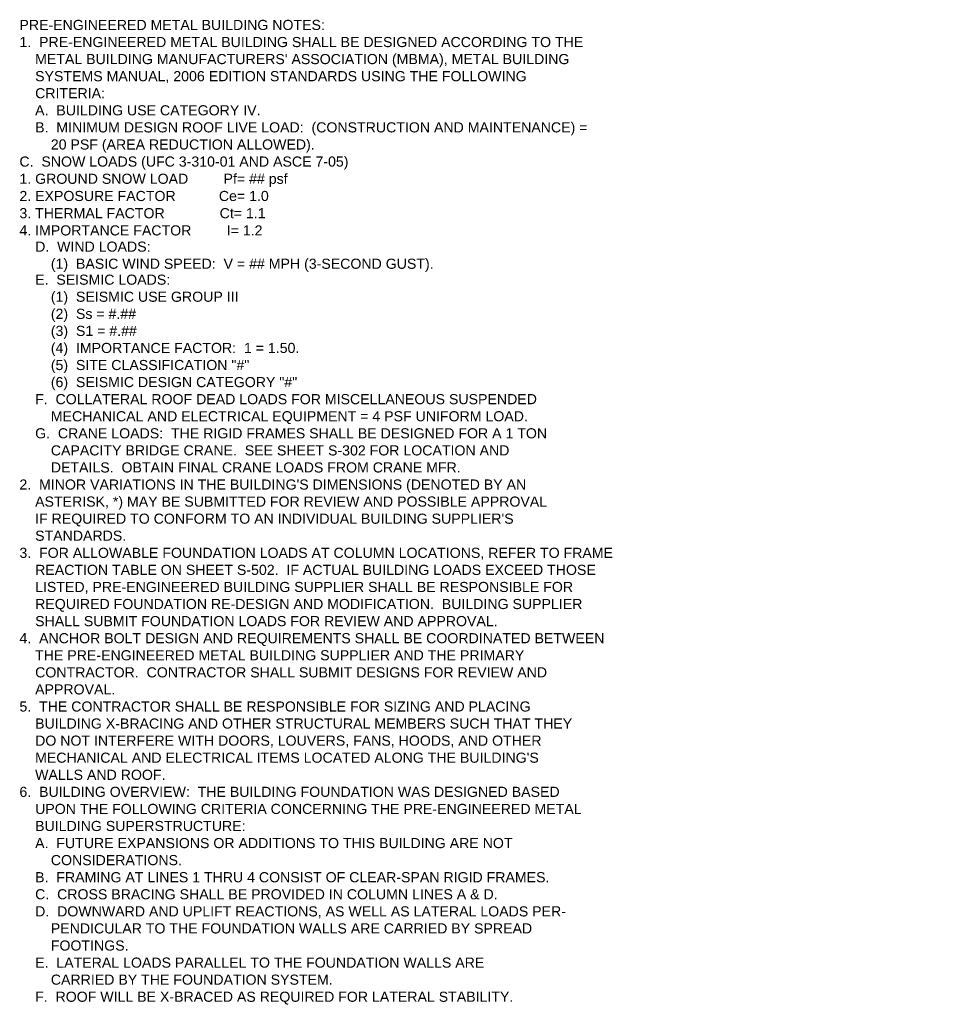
# Model space of a CAD drawing. Extents: x -419 to 2486, y -790 to 249.
# Tile 6 of 8: x 818 to 1003, y -790 to -596. Entities that reach past the tile are written whole.
import ezdxf

# ---------------------------------------------------------------- set-up
doc = ezdxf.new("R2010")
doc.units = 0
doc.header["$MEASUREMENT"] = 0
doc.layers.add('48', color=7, linetype='Continuous', lineweight=18)
doc.layers.add('S-Anno-Note', color=2, linetype='Continuous', lineweight=50)
doc.styles.add('NOTES', font='romans.shx')

# ---------------------------------------------------------------- blocks, each defined once
blk = doc.blocks.new('*U25')
at = {"layer": 'S-Anno-Note', "char_height": 2, "attachment_point": 1, "style": 'NOTES'}
for s, insert, line_spacing_factor in [('\\fArial|b0|i0|c0|p39;PRE-ENGINEERED METAL BUILDING NOTES:', (-55.34, 97.06), 0.73163), ('\\fArial|b0|i0|c0|p39;1.  PRE-ENGINEERED METAL BUILDING SHALL BE DESIGNED ACCORDING TO THE', (-55.34, 93.68), 0.73163), ("\\fArial|b0|i0|c0|p39;    METAL BUILDING MANUFACTURERS' ASSOCIATION (MBMA), METAL BUILDING", (-55.34, 90.31), 0.734566), ('\\fArial|b0|i0|c0|p39;    SYSTEMS MANUAL, 2006 EDITION STANDARDS USING THE FOLLOWING', (-55.34, 86.93), 0.740475), ('\\fArial|b0|i0|c0|p39;    CRITERIA:', (-55.34, 83.56), 0.73163), ('\\fArial|b0|i0|c0|p39;    A.  BUILDING USE CATEGORY IV. ', (-55.34, 80.18), 0.73163), ('\\fArial|b0|i0|c0|p39;    B.  MINIMUM DESIGN ROOF LIVE LOAD:  (CONSTRUCTION AND MAINTENANCE) =', (-55.34, 76.81), 0.73163), ('\\fArial|b0|i0|c0|p39;        20 PSF (AREA REDUCTION ALLOWED).', (-55.34, 73.43), 0.73163), ('\\fArial|b0|i0|c0|p39;C.  SNOW LOADS (UFC 3-310-01 AND ASCE 7-05)\\P1. GROUND SNOW LOAD         Pf= ## psf\\P2. EXPOSURE FACTOR           Ce= 1.0\\P3. THERMAL FACTOR              Ct= 1.1\\P4. IMPORTANCE FACTOR         I= 1.2\\P\\P\\P\\P\\P', (-55.34, 70.05), 1.020649), ('\\fArial|b0|i0|c0|p39;    D.  WIND LOADS:', (-55.34, 53.23), 0.734569), ('\\fArial|b0|i0|c0|p39;        (1)  BASIC WIND SPEED:  V = ## MPH (3-SECOND GUST).', (-55.34, 49.85), 0.740481), ('\\fArial|b0|i0|c0|p39;    E.  SEISMIC LOADS:', (-55.34, 46.7), 0.734569), ('\\fArial|b0|i0|c0|p39;        (1)  SEISMIC USE GROUP III', (-55.34, 43.33), 0.740481), ('\\fArial|b0|i0|c0|p39;        (2)  Ss = #.##', (-55.34, 39.95), 0.740478), ('\\fArial|b0|i0|c0|p39;        (3)  S1 = #.##', (-55.34, 36.58), 0.740478), ('\\fArial|b0|i0|c0|p39;        (4)  IMPORTANCE FACTOR:  1 = 1.50.', (-55.34, 33.2), 0.737519), ('\\fArial|b0|i0|c0|p39;        (5)  SITE CLASSIFICATION "#"', (-55.34, 29.83), 0.740478), ('\\fArial|b0|i0|c0|p39;        (6)  SEISMIC DESIGN CATEGORY "#"', (-55.34, 26.45), 0.740478), ('\\fArial|b0|i0|c0|p39;    F.  COLLATERAL ROOF DEAD LOADS FOR MISCELLANEOUS SUSPENDED', (-55.34, 23.08), 0.731633), ('\\fArial|b0|i0|c0|p39;        MECHANICAL AND ELECTRICAL EQUIPMENT = 4 PSF UNIFORM LOAD.', (-55.34, 19.7), 0.731633), ('\\fArial|b0|i0|c0|p39;    G.  CRANE LOADS:  THE RIGID FRAMES SHALL BE DESIGNED FOR A 1 TON', (-55.34, 16.33), 0.731633), ('\\fArial|b0|i0|c0|p39;        CAPACITY BRIDGE CRANE.  SEE SHEET S-302 FOR LOCATION AND', (-55.34, 12.95), 0.734569), ('\\fArial|b0|i0|c0|p39;        DETAILS.  OBTAIN FINAL CRANE LOADS FROM CRANE MFR.', (-55.34, 9.58), 0.731633), ("\\fArial|b0|i0|c0|p39;2.  MINOR VARIATIONS IN THE BUILDING'S DIMENSIONS (DENOTED BY AN", (-55.34, 6.2), 0.731633), ('\\fArial|b0|i0|c0|p39;    ASTERISK, *) MAY BE SUBMITTED FOR REVIEW AND POSSIBLE APPROVAL', (-55.34, 2.83), 0.731633), ("\\fArial|b0|i0|c0|p39;    IF REQUIRED TO CONFORM TO AN INDIVIDUAL BUILDING SUPPLIER'S", (-55.34, -0.55), 0.731633), ('\\fArial|b0|i0|c0|p39;    STANDARDS.', (-55.34, -3.92), 0.731633), ('\\fArial|b0|i0|c0|p39;3.  FOR ALLOWABLE FOUNDATION LOADS AT COLUMN LOCATIONS, REFER TO FRAME', (-55.34, -7.3), 0.731633), ('\\fArial|b0|i0|c0|p39;    REACTION TABLE ON SHEET S-502.  IF ACTUAL BUILDING LOADS EXCEED THOSE', (-55.34, -10.67), 0.734569), ('\\fArial|b0|i0|c0|p39;    LISTED, PRE-ENGINEERED BUILDING SUPPLIER SHALL BE RESPONSIBLE FOR', (-55.34, -14.05), 0.731633), ('\\fArial|b0|i0|c0|p39;    REQUIRED FOUNDATION RE-DESIGN AND MODIFICATION.  BUILDING SUPPLIER', (-55.34, -17.42), 0.731633), ('\\fArial|b0|i0|c0|p39;    SHALL SUBMIT FOUNDATION LOADS FOR REVIEW AND APPROVAL.', (-55.34, -20.8), 0.731633), ('\\fArial|b0|i0|c0|p39;4.  ANCHOR BOLT DESIGN AND REQUIREMENTS SHALL BE COORDINATED BETWEEN', (-55.34, -24.18), 0.731633), ('\\fArial|b0|i0|c0|p39;    THE PRE-ENGINEERED METAL BUILDING SUPPLIER AND THE PRIMARY', (-55.34, -27.55), 0.731633), ('\\fArial|b0|i0|c0|p39;    CONTRACTOR.  CONTRACTOR SHALL SUBMIT DESIGNS FOR REVIEW AND', (-55.34, -30.93), 0.731633), ('\\fArial|b0|i0|c0|p39;    APPROVAL.', (-55.34, -34.3), 0.731633), ('\\fArial|b0|i0|c0|p39;5.  THE CONTRACTOR SHALL BE RESPONSIBLE FOR SIZING AND PLACING', (-55.34, -37.68), 0.731633), ('\\fArial|b0|i0|c0|p39;    BUILDING X-BRACING AND OTHER STRUCTURAL MEMBERS SUCH THAT THEY', (-55.34, -41.05), 0.731633), ('\\fArial|b0|i0|c0|p39;    DO NOT INTERFERE WITH DOORS, LOUVERS, FANS, HOODS, AND OTHER', (-55.34, -44.43), 0.731633), ("\\fArial|b0|i0|c0|p39;    MECHANICAL AND ELECTRICAL ITEMS LOCATED ALONG THE BUILDING'S", (-55.34, -47.8), 0.731633), ('\\fArial|b0|i0|c0|p39;    WALLS AND ROOF.', (-55.34, -51.18), 0.731633), ('\\fArial|b0|i0|c0|p39;6.  BUILDING OVERVIEW:  THE BUILDING FOUNDATION WAS DESIGNED BASED', (-55.34, -54.55), 0.731633), ('\\fArial|b0|i0|c0|p39;    UPON THE FOLLOWING CRITERIA CONCERNING THE PRE-ENGINEERED METAL', (-55.34, -57.93), 0.731633), ('\\fArial|b0|i0|c0|p39;    BUILDING SUPERSTRUCTURE:', (-55.34, -61.3), 0.731633), ('\\fArial|b0|i0|c0|p39;    A.  FUTURE EXPANSIONS OR ADDITIONS TO THIS BUILDING ARE NOT', (-55.34, -64.68), 0.731633), ('\\fArial|b0|i0|c0|p39;        CONSIDERATIONS.', (-55.34, -68.05), 0.731633), ('\\fArial|b0|i0|c0|p39;    B.  FRAMING AT LINES 1 THRU 4 CONSIST OF CLEAR-SPAN RIGID FRAMES.', (-55.34, -71.43), 0.731633), ('\\fArial|b0|i0|c0|p39;    C.  CROSS BRACING SHALL BE PROVIDED IN COLUMN LINES A & D.', (-55.34, -74.8), 0.731633), ('\\fArial|b0|i0|c0|p39;    D.  DOWNWARD AND UPLIFT REACTIONS, AS WELL AS LATERAL LOADS PER-', (-55.34, -78.18), 0.731633), ('\\fArial|b0|i0|c0|p39;        PENDICULAR TO THE FOUNDATION WALLS ARE CARRIED BY SPREAD', (-55.34, -81.55), 0.731633), ('\\fArial|b0|i0|c0|p39;        FOOTINGS.', (-55.34, -84.93), 0.731633), ('\\fArial|b0|i0|c0|p39;    E.  LATERAL LOADS PARALLEL TO THE FOUNDATION WALLS ARE', (-55.34, -88.31), 0.731633), ('\\fArial|b0|i0|c0|p39;        CARRIED BY THE FOUNDATION SYSTEM.', (-55.34, -91.68), 0.731633), ('\\fArial|b0|i0|c0|p39;    F.  ROOF WILL BE X-BRACED AS REQUIRED FOR LATERAL STABILITY.', (-55.34, -95.06), 0.731633)]:
    blk.add_mtext(s, dxfattribs=dict(at, insert=insert, line_spacing_factor=line_spacing_factor))

msp = doc.modelspace()

# ---------------------------------------------------------------- block references
at = {"layer": 'S-Anno-Note'}
msp.add_blockref('*U25', (873.37, -692.85), dxfattribs=at)

# ---------------------------------------------------------------- texts
at = {"layer": '48', "color": 21, "linetype": 'Continuous', "lineweight": 30, "char_height": 2, "attachment_point": 1, "line_spacing_factor": 0.728707, "style": 'NOTES'}
for s, insert in [('\\fArial|b0|i0|c0|p39;      ', (1003.04, -615.11)), ('\\fArial|b0|i0|c0|p39;        ', (1003.04, -615.99))]:
    msp.add_mtext(s, dxfattribs=dict(at, insert=insert))

doc.saveas('drawing.dxf')
